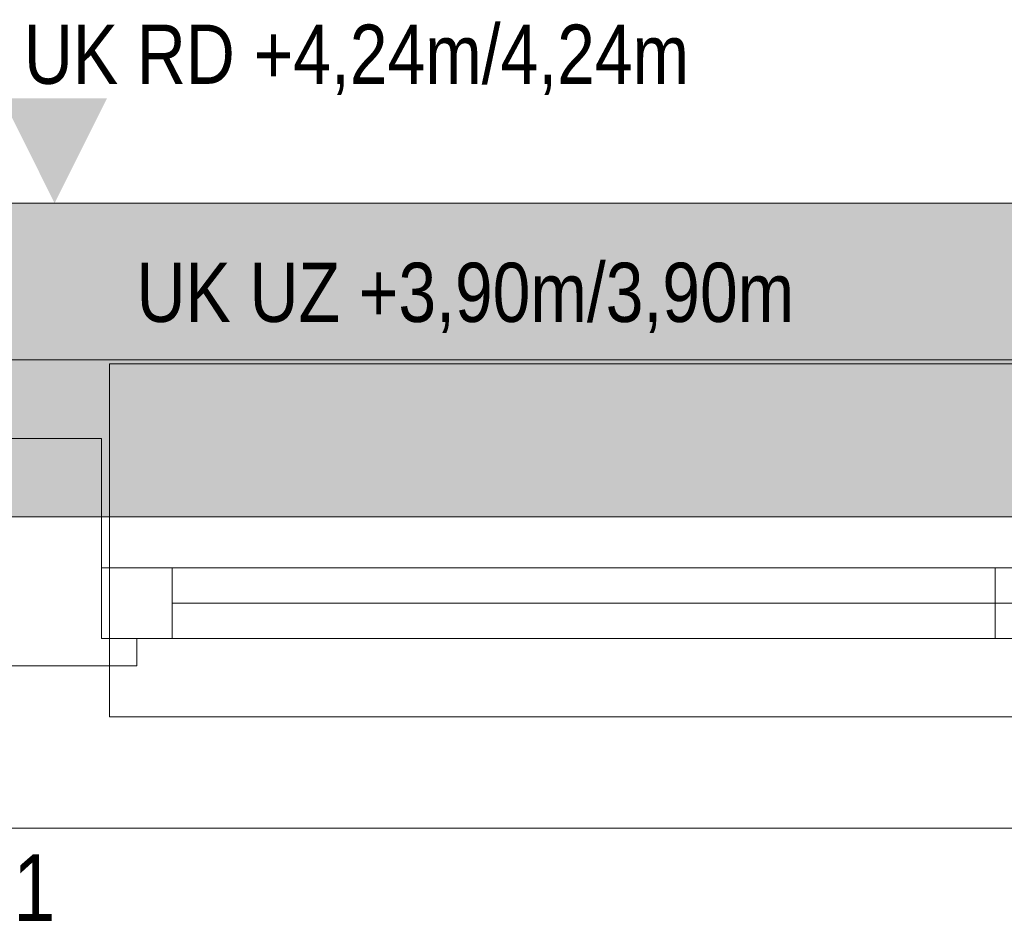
# Model space of a CAD drawing. Extents: x -620 to 300, y 62 to 1162.
# Tile 8 of 93: x -349 to -324, y 205 to 228. Entities that reach past the tile are written whole.
import ezdxf
from ezdxf.lldxf.tags import DXFTag

# ---------------------------------------------------------------- set-up
doc = ezdxf.new("R2010")
doc.units = 0
doc.layers.get('0').update_dxf_attribs({"lineweight": 13})
for name, color, linetype, lineweight, true_color in [('00_Beschriftung UZ', 3, 'Continuous', 35, 0x00ff00), ('30 -33 Aussenwände- 7 Fassade_ Elemente', 7, 'Continuous', 9, 0x00aacc), ('30 -35 Decken- 1 Konstruktion-Träger- Stahlbeton', 7, 'Continuous', 13, 0x33aa00), ('70 -72 Beschriftung- 1 Beschriftung allgemein', 7, 'Continuous', 9, 0xff6633), ('iwb_Schraffur_Unterzug', 7, 'Continuous', 5, 0xffffcc)]:
    doc.layers.add(name, color=color, linetype=linetype, lineweight=lineweight, true_color=true_color)
doc.layers.add('70 -71 Achsen- 1 Gebäudeachsen', color=7, linetype='STRICHPUNKT2-A06G94JT8I', lineweight=18)
doc.styles.get("Standard").update_dxf_attribs({"font": 'ARIALN.TTF'})
tags = doc.linetypes.add('fein_strichliert-A06G94JU8I', pattern=[4, 1, -2, 1]).pattern_tags.tags
tags[8:9] = [DXFTag(74, 4), DXFTag(75, 0), DXFTag(340, '0'), DXFTag(46, 0.0), DXFTag(50, 0.0), DXFTag(44, 0.0), DXFTag(45, 0.0)]
tags[6:7] = [DXFTag(74, 4), DXFTag(75, 0), DXFTag(340, '0'), DXFTag(46, 0.0), DXFTag(50, 0.0), DXFTag(44, 0.0), DXFTag(45, 0.0)]
tags[4:5] = [DXFTag(74, 4), DXFTag(75, 0), DXFTag(340, '0'), DXFTag(46, 0.0), DXFTag(50, 0.0), DXFTag(44, 0.0), DXFTag(45, 0.0)]
tags = doc.linetypes.add('STRICHPUNKT2-A06G94JT8I', pattern=[12.7, 6.35, -3.175, 0, -3.175]).pattern_tags.tags
tags[10:11] = [DXFTag(74, 4), DXFTag(75, 0), DXFTag(340, '0'), DXFTag(46, 0.0), DXFTag(50, 0.0), DXFTag(44, 0.0), DXFTag(45, 0.0)]
tags[8:9] = [DXFTag(74, 4), DXFTag(75, 0), DXFTag(340, '0'), DXFTag(46, 0.0), DXFTag(50, 0.0), DXFTag(44, 0.0), DXFTag(45, 0.0)]
tags[6:7] = [DXFTag(74, 4), DXFTag(75, 0), DXFTag(340, '0'), DXFTag(46, 0.0), DXFTag(50, 0.0), DXFTag(44, 0.0), DXFTag(45, 0.0)]
tags[4:5] = [DXFTag(74, 4), DXFTag(75, 0), DXFTag(340, '0'), DXFTag(46, 0.0), DXFTag(50, 0.0), DXFTag(44, 0.0), DXFTag(45, 0.0)]

# ---------------------------------------------------------------- blocks, each defined once
blk = doc.blocks.new('Referenz-A06G94JV8I')
at = {"layer": '00_Beschriftung UZ', "color": 0, "lineweight": -2}
for points in [[(-349.409, 226.284), (-348.077, 223.614), (-346.739, 226.283)], [(-349.409, 220.943), (-348.077, 223.614), (-346.739, 220.945)]]:
    blk.add_solid(points, dxfattribs=at)
at = {"layer": '30 -33 Aussenwände- 7 Fassade_ Elemente', "color": 0, "linetype": 'Continuous', "lineweight": -2, "ltscale": 0.13}
for p, q in [((-295.777, 223.614), (-451.577, 223.614)), ((-346.877, 217.614), (-349.277, 217.614)), ((-346.877, 212.514), (-346.877, 217.614)), ((-346.877, 212.514), (-346.877, 214.314)), ((-346.877, 214.314), (-345.077, 214.314)), ((-346.877, 212.514), (-346.877, 214.314)), ((-346.877, 214.314), (-322.477, 214.314)), ((-345.077, 214.314), (-345.077, 212.514)), ((-324.077, 212.514), (-324.077, 214.314)), ((-324.077, 214.314), (-322.477, 214.314)), ((-324.077, 213.414), (-345.077, 213.414)), ((-345.077, 212.514), (-346.877, 212.514)), ((-322.477, 212.514), (-346.877, 212.514)), ((-345.977, 212.514), (-346.877, 212.514)), ((-345.977, 211.814), (-345.977, 212.514)), ((-322.477, 212.514), (-324.077, 212.514)), ((-350.177, 211.814), (-345.977, 211.814)), ((-448.277, 207.674), (-292.577, 207.674))]:
    blk.add_line(p, q, dxfattribs=at)
at = {"layer": '30 -33 Aussenwände- 7 Fassade_ Elemente', "color": 0, "lineweight": -2}
for p, q in [((-322.477, 219.514), (-346.677, 219.514)), ((-298.277, 219.514), (-346.677, 219.514)), ((-346.677, 219.514), (-346.677, 214.314)), ((-345.077, 214.314), (-346.677, 214.314)), ((-346.677, 214.314), (-346.677, 212.514)), ((-345.077, 214.314), (-324.077, 214.314)), ((-345.077, 214.314), (-299.877, 214.314)), ((-345.077, 212.514), (-345.077, 214.314)), ((-324.077, 214.314), (-324.077, 212.514)), ((-324.077, 214.314), (-322.477, 214.314)), ((-345.077, 213.414), (-299.877, 213.414)), ((-345.077, 213.414), (-324.077, 213.414)), ((-346.677, 212.514), (-345.077, 212.514)), ((-346.677, 210.514), (-346.677, 212.514)), ((-299.877, 212.514), (-345.077, 212.514)), ((-324.077, 212.514), (-345.077, 212.514)), ((-322.477, 212.514), (-324.077, 212.514)), ((-322.477, 210.514), (-346.677, 210.514)), ((-298.277, 210.514), (-346.677, 210.514))]:
    blk.add_line(p, q, dxfattribs=at)
at = {"layer": '30 -35 Decken- 1 Konstruktion-Träger- Stahlbeton', "color": 0, "linetype": 'fein_strichliert-A06G94JU8I', "lineweight": -2, "ltscale": 0.13}
for p, q in [((-452.177, 223.614), (34.823, 223.614)), ((-452.177, 215.614), (34.823, 215.614))]:
    blk.add_line(p, q, dxfattribs=at)
at = {"layer": '70 -71 Achsen- 1 Gebäudeachsen', "color": 0, "linetype": 'STRICHPUNKT2-A06G94JT8I', "lineweight": -2, "ltscale": 0.13}
blk.add_line((-539.606, 219.614), (75.163, 219.614), dxfattribs=at)
at = {"layer": '00_Beschriftung UZ', "color": 0, "linetype": 'ByBlock', "lineweight": -2, "ltscale": 0.13, "char_height": 1.51033, "attachment_point": 1}
for s, insert in [('{\\fArial Narrow;UK RD +4,24m/4,24m}', (-348.859, 228.164)), ('{\\fArial Narrow;UK UZ +3,90m/3,90m}', (-345.984, 222.093))]:
    blk.add_mtext(s, dxfattribs=dict(at, insert=insert))
at = {"layer": '70 -72 Beschriftung- 1 Beschriftung allgemein', "color": 0, "linetype": 'Continuous', "lineweight": -2, "ltscale": 0.13, "insert": (-360.72, 207.004), "char_height": 1.7, "attachment_point": 1}
blk.add_mtext('{\\fArial Narrow;FA.A0.020.B.1}', dxfattribs=at)
blk = doc.blocks.new('Referenz-A06G94JX8I')
at = {"layer": 'iwb_Schraffur_Unterzug', "linetype": 'Continuous', "ltscale": 0.13}
for points in [[(-539.606, 223.614), (75.163, 223.614), (75.163, 221.683)], [(-539.606, 223.614), (75.163, 221.683), (-539.606, 220.433)], [(-452.176, 223.614), (75.163, 223.614), (75.163, 219.318)], [(-452.176, 223.614), (75.163, 219.318), (75.163, 215.614)], [(-452.176, 223.614), (75.163, 215.614), (-452.176, 215.614)], [(-539.606, 220.433), (75.163, 221.683), (75.163, 217.544)], [(-539.606, 220.433), (75.163, 217.544), (-539.606, 218.794)], [(-539.606, 218.794), (75.163, 217.544), (75.163, 215.614)], [(-539.606, 218.794), (75.163, 215.614), (-539.606, 215.614)]]:
    blk.add_solid(points, dxfattribs=at)

msp = doc.modelspace()

# ---------------------------------------------------------------- block references
at = {"color": 8, "lineweight": 13, "ltscale": 0.13, "true_color": 0x808080}
msp.add_blockref('Referenz-A06G94JV8I', (0, 0), dxfattribs=at)
at = {"color": 8, "lineweight": 25, "ltscale": 0.25, "true_color": 0x808080}
msp.add_blockref('Referenz-A06G94JX8I', (0, 0), dxfattribs=at)

doc.saveas('drawing.dxf')
